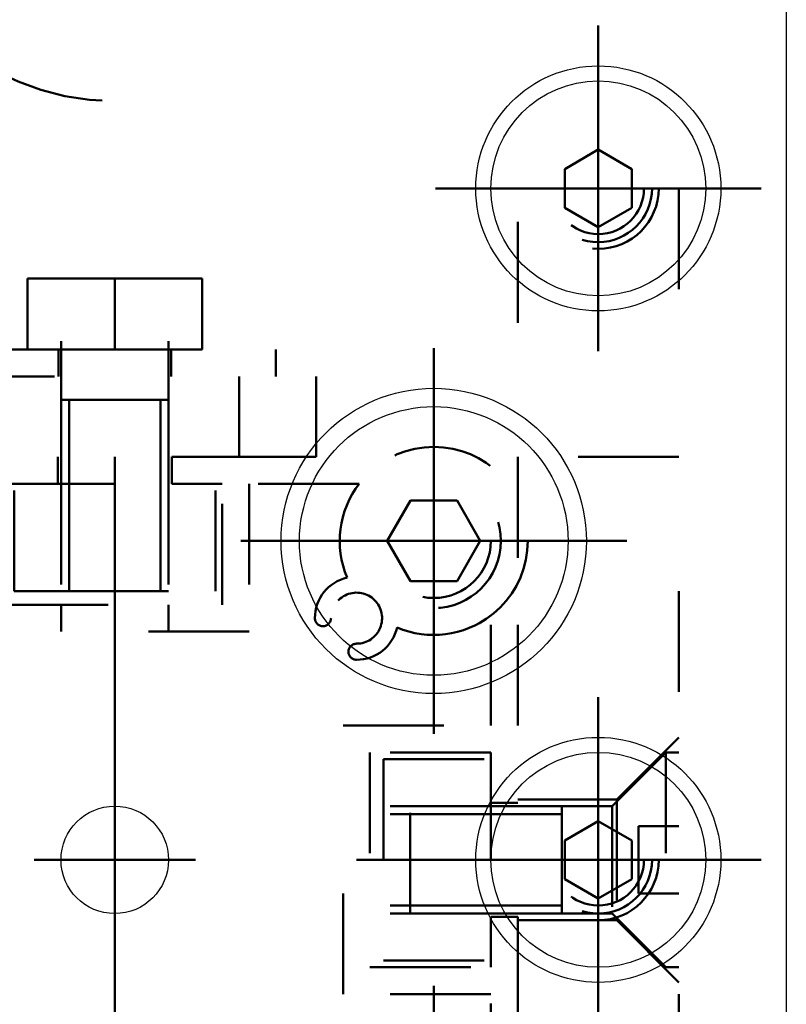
# Model space of a CAD drawing. Header units: millimetres. Extents: x -306 to 114, y -179 to 118.
# Tile 20 of 26: x -174.28 to -170.47, y 78.76 to 83.64. Entities that reach past the tile are written whole.
import ezdxf

# ---------------------------------------------------------------- set-up
doc = ezdxf.new("R2010")
doc.units = ezdxf.units.MM
doc.linetypes.add('DOT', pattern=[2, 0.5, -1.5])
doc.linetypes.add('STRICHPUNKT2', pattern=[18.5, 10, -4, 0.5, -4])
doc.layers.get('0').update_dxf_attribs({"linetype": 'CONTINUOUS'})
doc.layers.add('LE_ALL', color=7, linetype='CONTINUOUS', lineweight=50)
doc.layers.add('LE_RED', color=1, linetype='CONTINUOUS')

# ---------------------------------------------------------------- blocks, each defined once
blk = doc.blocks.new('Profiel 60x60_00219', base_point=(-174.0735, 80.7398))
at = {"layer": 'LE_ALL', "color": 3, "linetype": 'DOT'}
for p, q in [((-174.0735, 80.7398), (-174.0735, 80.6064)), ((-173.5402, 80.7398), (-173.5402, 80.6064)), ((-174.0735, 78.3398), (-174.0735, 78.2064)), ((-173.5402, 78.3398), (-173.5402, 78.2064))]:
    blk.add_line(p, q, dxfattribs=at)
blk.add_lwpolyline([(-174.3402, 80.7398), (-173.2735, 80.7398), (-173.2735, 81.3398), (-173.5235, 81.3398), (-173.5235, 81.4731), (-171.8069, 81.4731), (-171.8069, 79.7564), (-171.9402, 79.7564), (-171.9402, 80.0064), (-172.5402, 80.0064), (-172.5402, 78.9398), (-171.9402, 78.9398), (-171.9402, 79.1898), (-171.8069, 79.1898), (-171.8069, 77.4731), (-173.5235, 77.4731), (-173.5235, 77.6064), (-173.2735, 77.6064), (-173.2735, 78.2064), (-174.3402, 78.2064), (-174.3402, 77.6064), (-174.0902, 77.6064), (-174.0902, 77.4731), (-175.8069, 77.4731), (-175.8069, 79.1898), (-175.6735, 79.1898), (-175.6735, 78.9398), (-175.0735, 78.9398), (-175.0735, 80.0064), (-175.6735, 80.0064), (-175.6735, 79.7564), (-175.8069, 79.7564), (-175.8069, 81.4731), (-174.0902, 81.4731), (-174.0902, 81.3398), (-174.3402, 81.3398)], close=True, dxfattribs=at)
blk.add_lwpolyline([(-173.1402, 81.3398), (-173.1402, 80.6064), (-174.4735, 80.6064), (-174.4735, 81.3398), (-175.0194, 81.3398, -0.269494), (-174.9605, 80.8745, -0.349335), (-174.8002, 80.6731, -1), (-174.8802, 80.6731, 2.414214), (-175.0069, 80.5464, -1), (-175.0069, 80.4664, -0.349335), (-175.2083, 80.6267, -0.269494), (-175.6735, 80.6856), (-175.6735, 80.1398), (-174.9402, 80.1398), (-174.9402, 78.8064), (-175.6735, 78.8064), (-175.6735, 78.2606, -0.269494), (-175.2083, 78.3195, -0.349335), (-175.0069, 78.4798, -1), (-175.0069, 78.3998, 2.414214), (-174.8802, 78.2731, -1), (-174.8002, 78.2731, -0.349335), (-174.9605, 78.0717, -0.269494), (-175.0194, 77.6064), (-174.4735, 77.6064), (-174.4735, 78.3398), (-173.1402, 78.3398), (-173.1402, 77.6064), (-172.5943, 77.6064, -0.269494), (-172.6533, 78.0717, -0.349335), (-172.8135, 78.2731, -1), (-172.7335, 78.2731, 2.414214), (-172.6069, 78.3998, -1), (-172.6069, 78.4798, -0.349335), (-172.4055, 78.3195, -0.269494), (-171.9402, 78.2606), (-171.9402, 78.8064), (-172.6735, 78.8064), (-172.6735, 80.1398), (-171.9402, 80.1398), (-171.9402, 80.6856, -0.269494), (-172.4055, 80.6267, -0.349335), (-172.6069, 80.4664, -1), (-172.6069, 80.5464, 2.414214), (-172.7335, 80.6731, -1), (-172.8135, 80.6731, -0.349335), (-172.6533, 80.8745, -0.269494), (-172.5943, 81.3398)], format="xyb", close=True, dxfattribs=at)
blk = doc.blocks.new('_00221', base_point=(-173.8069, 80.8731))
at = {"layer": 'LE_ALL', "color": 1, "linetype": 'STRICHPUNKT2'}
blk.add_line((-173.8069, 80.8731), (-173.8069, 78.0731), dxfattribs=at)
blk = doc.blocks.new('_00220')
blk.add_blockref('_00221', (-173.8069, 80.8731))
blk = doc.blocks.new('Profiel 60x60_00218')
for name, p in [('Profiel 60x60_00219', (-174.0735, 80.7398)), ('_00220', (0, 0))]:
    blk.add_blockref(name, p)
blk = doc.blocks.new('_00226', base_point=(-176.2069, 76.1397))
at = {"layer": 'LE_ALL', "color": 1, "linetype": 'STRICHPUNKT2'}
for p, q in [((-171.4068, 82.8064), (-171.4068, 83.6148)), ((-171.4068, 82.8064), (-171.4068, 83.3065)), ((-171.4068, 82.8064), (-172.2152, 82.8064)), ((-171.4068, 82.8064), (-171.9069, 82.8064)), ((-171.4068, 82.8064), (-171.4068, 81.9981)), ((-171.4068, 82.8064), (-170.5985, 82.8064)), ((-171.4068, 82.8064), (-171.4068, 82.3064)), ((-171.4068, 82.8064), (-170.9068, 82.8064)), ((-172.2235, 81.0564), (-172.2235, 82.0141)), ((-172.2235, 81.0564), (-172.2235, 81.7231)), ((-172.2235, 81.0564), (-173.1812, 81.0564)), ((-172.2235, 81.0564), (-172.8902, 81.0564)), ((-172.2235, 81.0564), (-171.2658, 81.0564)), ((-172.2235, 81.0564), (-172.2235, 80.0988)), ((-172.2235, 81.0564), (-171.5568, 81.0564)), ((-172.2235, 81.0564), (-172.2235, 80.3898)), ((-171.4068, 79.4731), (-171.4068, 80.2814)), ((-171.4068, 79.4731), (-171.4068, 79.9731)), ((-173.8069, 79.4731), (-173.8069, 79.8731)), ((-173.8069, 79.4731), (-173.8069, 79.8731)), ((-173.8069, 79.4731), (-174.2069, 79.4731)), ((-173.8069, 79.4731), (-174.2069, 79.4731)), ((-173.8069, 79.4731), (-173.8069, 79.0731)), ((-173.8069, 79.4731), (-173.4069, 79.4731)), ((-173.8069, 79.4731), (-173.8069, 79.0731)), ((-173.8069, 79.4731), (-173.4069, 79.4731)), ((-171.4068, 79.4731), (-172.2152, 79.4731)), ((-171.4068, 79.4731), (-171.9069, 79.4731)), ((-171.4068, 79.4731), (-171.4068, 78.6648)), ((-171.4068, 79.4731), (-170.5985, 79.4731)), ((-171.4068, 79.4731), (-171.4068, 78.9731)), ((-171.4068, 79.4731), (-170.9068, 79.4731)), ((-172.2235, 77.8898), (-172.2235, 78.8474))]:
    blk.add_line(p, q, dxfattribs=at)
blk = doc.blocks.new('_00225')
blk.add_blockref('_00226', (-176.2069, 76.1397))
blk = doc.blocks.new('Brede Strip 15x200_00223')
blk.add_blockref('_00225', (0, 0))
blk = doc.blocks.new('Verzonken kopbout (DIN 7991_ISO 10642)-M10x30_00229', base_point=(-172.339, 81.2564))
at = {"layer": 'LE_ALL', "color": 3, "linetype": 'DOT'}
blk.add_lwpolyline([(-172.339, 81.2564), (-172.108, 81.2564), (-171.9926, 81.0564), (-172.108, 80.8564), (-172.339, 80.8564), (-172.4545, 81.0564)], close=True, dxfattribs=at)
blk = doc.blocks.new('Verzonken kopbout (DIN 7991_ISO 10642)-M10x30_00228')
blk.add_blockref('Verzonken kopbout (DIN 7991_ISO 10642)-M10x30_00229', (-172.339, 81.2564))
blk = doc.blocks.new('Verzonken kopbout (DIN 7991_ISO 10642)-M10x30_00231', base_point=(-175.5057, 78.0898))
at = {"layer": 'LE_ALL', "color": 3, "linetype": 'DOT'}
blk.add_lwpolyline([(-175.5057, 78.0898), (-175.2747, 78.0898), (-175.1593, 77.8898), (-175.2747, 77.6898), (-175.5057, 77.6898), (-175.6211, 77.8898)], close=True, dxfattribs=at)
blk = doc.blocks.new('Verzonken kopbout (DIN 7991_ISO 10642)-M10x30_00230')
blk.add_blockref('Verzonken kopbout (DIN 7991_ISO 10642)-M10x30_00231', (-175.5057, 78.0898))
blk = doc.blocks.new('Verzonken kopbout (DIN 7991_ISO 10642)-M10x30_00233', base_point=(-172.339, 78.0898))
at = {"layer": 'LE_ALL', "color": 3, "linetype": 'DOT'}
blk.add_lwpolyline([(-172.339, 78.0898), (-172.108, 78.0898), (-171.9926, 77.8898), (-172.108, 77.6898), (-172.339, 77.6898), (-172.4545, 77.8898)], close=True, dxfattribs=at)
blk = doc.blocks.new('Verzonken kopbout (DIN 7991_ISO 10642)-M10x30_00232')
blk.add_blockref('Verzonken kopbout (DIN 7991_ISO 10642)-M10x30_00233', (-172.339, 78.0898))
blk = doc.blocks.new('Verzonken kopbout (DIN 7991_ISO 10642)-M10x30_00235', base_point=(-175.5057, 81.2564))
at = {"layer": 'LE_ALL', "color": 3, "linetype": 'DOT'}
blk.add_lwpolyline([(-175.5057, 81.2564), (-175.2747, 81.2564), (-175.1593, 81.0564), (-175.2747, 80.8564), (-175.5057, 80.8564), (-175.6211, 81.0564)], close=True, dxfattribs=at)
blk = doc.blocks.new('Verzonken kopbout (DIN 7991_ISO 10642)-M10x30_00234')
blk.add_blockref('Verzonken kopbout (DIN 7991_ISO 10642)-M10x30_00235', (-175.5057, 81.2564))
blk = doc.blocks.new('Montage voetplaat_00227')
for name in ['Verzonken kopbout (DIN 7991_ISO 10642)-M10x30_00234', 'Verzonken kopbout (DIN 7991_ISO 10642)-M10x30_00228', 'Verzonken kopbout (DIN 7991_ISO 10642)-M10x30_00230', 'Verzonken kopbout (DIN 7991_ISO 10642)-M10x30_00232']:
    blk.add_blockref(name, (0, 0))
blk = doc.blocks.new('Voetplaat + montage_00222')
for name in ['Brede Strip 15x200_00223', 'Montage voetplaat_00227']:
    blk.add_blockref(name, (0, 0))
blk = doc.blocks.new('Brede Strip 15x200_00238', base_point=(-176.2069, 82.5064))
blk.add_lwpolyline([(-183.8069, 86.1398), (-170.4735, 86.1398), (-170.4735, 72.8064)])
for centre, radius in [((-171.4068, 82.8064), 0.6083), ((-172.2235, 81.0564), 0.7577), ((-171.4068, 79.4731), 0.6083), ((-173.8069, 79.4731), 0.2667)]:
    blk.add_circle(centre, radius)
at = {"layer": 'LE_ALL', "color": 3, "linetype": 'DOT'}
for centre, radius in [((-171.4068, 82.8064), 0.3), ((-172.2235, 81.0564), 0.4667), ((-171.4068, 79.4731), 0.3)]:
    blk.add_circle(centre, radius, dxfattribs=at)
blk = doc.blocks.new('_00240', base_point=(-176.2069, 82.8064))
at = {"layer": 'LE_ALL', "color": 1, "linetype": 'STRICHPUNKT2'}
for p, q in [((-171.4068, 82.8064), (-171.4068, 83.6148)), ((-171.4068, 82.8064), (-171.4068, 83.3065)), ((-171.4068, 82.8064), (-172.2152, 82.8064)), ((-171.4068, 82.8064), (-171.9069, 82.8064)), ((-171.4068, 82.8064), (-171.4068, 81.9981)), ((-171.4068, 82.8064), (-170.5985, 82.8064)), ((-171.4068, 82.8064), (-171.4068, 82.3064)), ((-171.4068, 82.8064), (-170.9068, 82.8064)), ((-172.2235, 81.0564), (-172.2235, 82.0141)), ((-172.2235, 81.0564), (-172.2235, 81.7231)), ((-172.2235, 81.0564), (-173.1812, 81.0564)), ((-172.2235, 81.0564), (-172.8902, 81.0564)), ((-172.2235, 81.0564), (-171.2658, 81.0564)), ((-172.2235, 81.0564), (-172.2235, 80.0988)), ((-172.2235, 81.0564), (-171.5568, 81.0564)), ((-172.2235, 81.0564), (-172.2235, 80.3898)), ((-171.4068, 79.4731), (-171.4068, 80.2814)), ((-171.4068, 79.4731), (-171.4068, 79.9731)), ((-173.8069, 79.4731), (-173.8069, 79.8731)), ((-173.8069, 79.4731), (-173.8069, 79.8731)), ((-173.8069, 79.4731), (-174.2069, 79.4731)), ((-173.8069, 79.4731), (-174.2069, 79.4731)), ((-173.8069, 79.4731), (-173.8069, 79.0731)), ((-173.8069, 79.4731), (-173.4069, 79.4731)), ((-173.8069, 79.4731), (-173.8069, 79.0731)), ((-173.8069, 79.4731), (-173.4069, 79.4731)), ((-171.4068, 79.4731), (-172.2152, 79.4731)), ((-171.4068, 79.4731), (-171.9069, 79.4731)), ((-171.4068, 79.4731), (-171.4068, 78.6648)), ((-171.4068, 79.4731), (-170.5985, 79.4731)), ((-171.4068, 79.4731), (-171.4068, 78.9731)), ((-171.4068, 79.4731), (-170.9068, 79.4731)), ((-172.2235, 77.8898), (-172.2235, 78.8474))]:
    blk.add_line(p, q, dxfattribs=at)
blk = doc.blocks.new('_00239')
blk.add_blockref('_00240', (-176.2069, 82.8064))
blk = doc.blocks.new('Brede Strip 15x200_00237')
for name, p in [('Brede Strip 15x200_00238', (-176.2069, 82.5064)), ('_00239', (0, 0))]:
    blk.add_blockref(name, p)
blk = doc.blocks.new('Carrosseriering M12 (ISO 7093 _ DIN 9021)_00253', base_point=(-173.8069, 84.9065))
blk.add_circle((-173.8069, 84.4731), 0.4333)
at = {"layer": 'LE_ALL', "color": 3, "linetype": 'DOT'}
blk.add_circle((-173.8069, 84.4731), 1.2333, dxfattribs=at)
blk = doc.blocks.new('Carrosseriering M12 (ISO 7093 _ DIN 9021)_00252')
blk.add_blockref('Carrosseriering M12 (ISO 7093 _ DIN 9021)_00253', (-173.8069, 84.9065))
blk = doc.blocks.new('Hoge dopmoer (DIN 1587)-M12_00255', base_point=(-173.8069, 84.8771))
at = {"layer": 'LE_ALL', "color": 3, "linetype": 'DOT'}
for p, q in [((-174.1069, 84.9927), (-173.8069, 85.1659)), ((-173.8069, 85.1659), (-173.5069, 84.9927)), ((-174.4069, 84.8195), (-174.1069, 84.9927)), ((-173.5069, 84.9927), (-173.2069, 84.8195)), ((-174.4069, 84.4731), (-174.4069, 84.8195)), ((-173.2069, 84.8195), (-173.2069, 84.4731)), ((-174.4069, 84.1267), (-174.4069, 84.4731)), ((-173.2069, 84.4731), (-173.2069, 84.1267)), ((-174.1069, 83.9535), (-174.4069, 84.1267)), ((-173.2069, 84.1267), (-173.5069, 83.9535)), ((-173.8069, 83.7803), (-174.1069, 83.9535)), ((-173.5069, 83.9535), (-173.8069, 83.7803))]:
    blk.add_line(p, q, dxfattribs=at)
blk.add_lwpolyline([(-173.5069, 84.9927, 0.267949), (-174.1069, 84.9927, 0.267949), (-174.4069, 84.4731, 0.267949), (-174.1069, 83.9535, 0.267949), (-173.5069, 83.9535, 0.267949), (-173.2069, 84.4731, 0.267949)], format="xyb", close=True, dxfattribs=at)
for radius in [0.404, 0.34]:
    blk.add_circle((-173.8069, 84.4731), radius, dxfattribs=at)
at = {"layer": 'LE_RED'}
blk.add_lwpolyline([(-173.4206, 84.3691, 0.493526), (-173.8069, 84.8731, 0.876436), (-173.9109, 84.0869)], format="xyb", dxfattribs=at)
blk = doc.blocks.new('GEWINDE_00257', base_point=(-173.4206, 84.3691))
blk.add_circle((-173.8069, 84.4731), 0.34)
at = {"layer": 'LE_RED'}
blk.add_lwpolyline([(-173.4206, 84.3691, 0.493526), (-173.8069, 84.8731, 0.876436), (-173.9109, 84.0869)], format="xyb", dxfattribs=at)
blk = doc.blocks.new('GEWINDE_00256')
blk.add_blockref('GEWINDE_00257', (-173.4206, 84.3691))
blk = doc.blocks.new('Hoge dopmoer (DIN 1587)-M12_00254')
for name, p in [('Hoge dopmoer (DIN 1587)-M12_00255', (-173.8069, 84.8771)), ('GEWINDE_00256', (0, 0))]:
    blk.add_blockref(name, p)
blk = doc.blocks.new('Draadstang-M12x140_00259', base_point=(-174.1469, 84.4731))
blk.add_circle((-173.8069, 84.4731), 0.34)
blk = doc.blocks.new('Draadstang-M12x140_00258')
blk.add_blockref('Draadstang-M12x140_00259', (-174.1469, 84.4731))
blk = doc.blocks.new('Montage_00251')
for name in ['Carrosseriering M12 (ISO 7093 _ DIN 9021)_00252', 'Hoge dopmoer (DIN 1587)-M12_00254', 'Draadstang-M12x140_00258']:
    blk.add_blockref(name, (0, 0))
blk = doc.blocks.new('Montage voetplaat_00241')
blk.add_blockref('Montage_00251', (0, 0))
blk = doc.blocks.new('Verzonken kopbout (DIN 7991_ISO 10642)-M10x30_00280', base_point=(-172.2235, 77.5564))
blk.add_lwpolyline([(-172.339, 77.6898), (-172.108, 77.6898), (-171.9926, 77.8898), (-172.108, 78.0898), (-172.339, 78.0898), (-172.4545, 77.8898)], close=True)
blk.add_circle((-172.2235, 77.8898), 0.6667)
at = {"layer": 'LE_ALL', "color": 3, "linetype": 'DOT'}
for radius in [0.3333, 0.2833]:
    blk.add_circle((-172.2235, 77.8898), radius, dxfattribs=at)
blk = doc.blocks.new('Verzonken kopbout (DIN 7991_ISO 10642)-M10x30_00279')
blk.add_blockref('Verzonken kopbout (DIN 7991_ISO 10642)-M10x30_00280', (-172.2235, 77.5564))
blk = doc.blocks.new('Verzonken kopbout (DIN 7991_ISO 10642)-M10x30_00282', base_point=(-175.3902, 80.7231))
blk.add_lwpolyline([(-175.5057, 80.8564), (-175.2747, 80.8564), (-175.1593, 81.0564), (-175.2747, 81.2564), (-175.5057, 81.2564), (-175.6211, 81.0564)], close=True)
blk.add_circle((-175.3902, 81.0564), 0.6667)
at = {"layer": 'LE_ALL', "color": 3, "linetype": 'DOT'}
for radius in [0.3333, 0.2833]:
    blk.add_circle((-175.3902, 81.0564), radius, dxfattribs=at)
blk = doc.blocks.new('Verzonken kopbout (DIN 7991_ISO 10642)-M10x30_00281')
blk.add_blockref('Verzonken kopbout (DIN 7991_ISO 10642)-M10x30_00282', (-175.3902, 80.7231))
blk = doc.blocks.new('Verzonken kopbout (DIN 7991_ISO 10642)-M10x30_00284', base_point=(-172.2235, 80.7231))
blk.add_lwpolyline([(-172.339, 80.8564), (-172.108, 80.8564), (-171.9926, 81.0564), (-172.108, 81.2564), (-172.339, 81.2564), (-172.4545, 81.0564)], close=True)
blk.add_circle((-172.2235, 81.0564), 0.6667)
at = {"layer": 'LE_ALL', "color": 3, "linetype": 'DOT'}
for radius in [0.3333, 0.2833]:
    blk.add_circle((-172.2235, 81.0564), radius, dxfattribs=at)
blk = doc.blocks.new('Verzonken kopbout (DIN 7991_ISO 10642)-M10x30_00283')
blk.add_blockref('Verzonken kopbout (DIN 7991_ISO 10642)-M10x30_00284', (-172.2235, 80.7231))
blk = doc.blocks.new('Verzonken kopbout (DIN 7991_ISO 10642)-M10x30_00286', base_point=(-175.3902, 77.5564))
blk.add_lwpolyline([(-175.5057, 77.6898), (-175.2747, 77.6898), (-175.1593, 77.8898), (-175.2747, 78.0898), (-175.5057, 78.0898), (-175.6211, 77.8898)], close=True)
blk.add_circle((-175.3902, 77.8898), 0.6667)
at = {"layer": 'LE_ALL', "color": 3, "linetype": 'DOT'}
for radius in [0.3333, 0.2833]:
    blk.add_circle((-175.3902, 77.8898), radius, dxfattribs=at)
blk = doc.blocks.new('Verzonken kopbout (DIN 7991_ISO 10642)-M10x30_00285')
blk.add_blockref('Verzonken kopbout (DIN 7991_ISO 10642)-M10x30_00286', (-175.3902, 77.5564))
blk = doc.blocks.new('Montage voetplaat_00278')
for name in ['Verzonken kopbout (DIN 7991_ISO 10642)-M10x30_00281', 'Verzonken kopbout (DIN 7991_ISO 10642)-M10x30_00283', 'Verzonken kopbout (DIN 7991_ISO 10642)-M10x30_00285', 'Verzonken kopbout (DIN 7991_ISO 10642)-M10x30_00279']:
    blk.add_blockref(name, (0, 0))
blk = doc.blocks.new('Voetplaat + montage_00236')
for name in ['Brede Strip 15x200_00237', 'Montage voetplaat_00241', 'Montage voetplaat_00278']:
    blk.add_blockref(name, (0, 0))
blk = doc.blocks.new('_00291', base_point=(-170.8068, 79.4731))
at = {"layer": 'LE_ALL', "color": 1, "linetype": 'STRICHPUNKT2'}
for p, q in [((-171.4068, 82.8064), (-171.4068, 83.2065)), ((-171.4068, 82.8064), (-171.8069, 82.8064)), ((-171.4068, 82.8064), (-171.0068, 82.8064)), ((-171.4068, 82.8064), (-171.4068, 82.4064)), ((-171.4068, 79.4731), (-171.4068, 79.8731)), ((-170.8068, 79.4731), (-172.0069, 79.4731)), ((-171.4068, 79.4731), (-171.8069, 79.4731)), ((-171.4068, 79.4731), (-171.0068, 79.4731)), ((-171.4068, 79.4731), (-171.4068, 79.0731))]:
    blk.add_line(p, q, dxfattribs=at)
blk = doc.blocks.new('_00290')
blk.add_blockref('_00291', (-170.8068, 79.4731))
blk = doc.blocks.new('Plaatwerk D_ 12_00288')
blk.add_blockref('_00290', (0, 0))
blk = doc.blocks.new('Verzonken kopbout (DIN 7991_ISO 10642)-M8x25_00298', base_point=(-171.5735, 82.7102))
at = {"layer": 'LE_ALL', "color": 3, "linetype": 'DOT'}
blk.add_lwpolyline([(-171.5735, 82.7102), (-171.5735, 82.9027), (-171.4068, 82.9989), (-171.2402, 82.9027), (-171.2402, 82.7102), (-171.4068, 82.614)], close=True, dxfattribs=at)
blk = doc.blocks.new('Verzonken kopbout (DIN 7991_ISO 10642)-M8x25_00297')
blk.add_blockref('Verzonken kopbout (DIN 7991_ISO 10642)-M8x25_00298', (-171.5735, 82.7102))
blk = doc.blocks.new('Verzonken kopbout (DIN 7991_ISO 10642)-M8x25_00300', base_point=(-171.5735, 79.3769))
at = {"layer": 'LE_ALL', "color": 3, "linetype": 'DOT'}
blk.add_lwpolyline([(-171.5735, 79.3769), (-171.5735, 79.5693), (-171.4068, 79.6655), (-171.2402, 79.5693), (-171.2402, 79.3769), (-171.4068, 79.2806)], close=True, dxfattribs=at)
blk = doc.blocks.new('Verzonken kopbout (DIN 7991_ISO 10642)-M8x25_00299')
blk.add_blockref('Verzonken kopbout (DIN 7991_ISO 10642)-M8x25_00300', (-171.5735, 79.3769))
blk = doc.blocks.new('Montage_00296')
for name in ['Verzonken kopbout (DIN 7991_ISO 10642)-M8x25_00297', 'Verzonken kopbout (DIN 7991_ISO 10642)-M8x25_00299']:
    blk.add_blockref(name, (0, 0))
blk = doc.blocks.new('_00313', base_point=(-171.8069, 79.4731))
at = {"layer": 'LE_ALL', "color": 1, "linetype": 'STRICHPUNKT2'}
blk.add_line((-171.8069, 79.4731), (-172.6069, 79.4731), dxfattribs=at)
blk = doc.blocks.new('_00312')
blk.add_blockref('_00313', (-171.8069, 79.4731))
blk = doc.blocks.new('1011 Moerblok M8_00311')
blk.add_blockref('_00312', (0, 0))
blk = doc.blocks.new('Montage baluster_00310')
blk.add_blockref('1011 Moerblok M8_00311', (0, 0))
blk = doc.blocks.new('Schoren + montage_00287')
for name in ['Plaatwerk D_ 12_00288', 'Montage_00296', 'Montage baluster_00310']:
    blk.add_blockref(name, (0, 0))
blk = doc.blocks.new('Plaatwerk D_ 12_00327', base_point=(-171.0068, 81.4731))
at = {"layer": 'LE_ALL', "color": 3, "linetype": 'DOT'}
for p, q in [((-171.0068, 81.4731), (-171.8069, 81.4731)), ((-171.0068, 80.0814), (-171.3152, 79.7731)), ((-171.3152, 79.7731), (-171.8069, 79.7731)), ((-171.3152, 79.7731), (-171.3152, 79.1731))]:
    blk.add_line(p, q, dxfattribs=at)
for points in [[(-171.0068, 84.8065), (-171.0068, 74.1397), (-171.8069, 74.1397), (-171.8069, 84.8065)], [(-171.0068, 78.8648), (-171.3152, 79.1731), (-171.8069, 79.1731)]]:
    blk.add_lwpolyline(points, dxfattribs=at)
blk = doc.blocks.new('_00329', base_point=(-170.8068, 79.4731))
at = {"layer": 'LE_ALL', "color": 1, "linetype": 'STRICHPUNKT2'}
for p, q in [((-171.4068, 82.8064), (-171.4068, 83.2065)), ((-171.4068, 82.8064), (-171.8069, 82.8064)), ((-171.4068, 82.8064), (-171.4068, 82.4064)), ((-171.4068, 82.8064), (-171.0068, 82.8064)), ((-171.4068, 79.4731), (-171.4068, 79.8731)), ((-170.8068, 79.4731), (-172.0069, 79.4731)), ((-171.4068, 79.4731), (-171.8069, 79.4731)), ((-171.4068, 79.4731), (-171.0068, 79.4731)), ((-171.4068, 79.4731), (-171.4068, 79.0731))]:
    blk.add_line(p, q, dxfattribs=at)
blk = doc.blocks.new('_00328')
blk.add_blockref('_00329', (-170.8068, 79.4731))
blk = doc.blocks.new('Plaatwerk D_ 12_00326')
for name, p in [('Plaatwerk D_ 12_00327', (-171.0068, 81.4731)), ('_00328', (0, 0))]:
    blk.add_blockref(name, p)
blk = doc.blocks.new('Verzonken kopbout (DIN 7991_ISO 10642)-M8x25_00338', base_point=(-171.6735, 79.4731))
blk.add_lwpolyline([(-171.5735, 79.5693), (-171.5735, 79.3769), (-171.4068, 79.2806), (-171.2402, 79.3769), (-171.2402, 79.5693), (-171.4068, 79.6655)], close=True)
blk.add_circle((-171.4068, 79.4731), 0.5333)
at = {"layer": 'LE_ALL', "color": 3, "linetype": 'DOT'}
for radius in [0.2667, 0.2267]:
    blk.add_circle((-171.4068, 79.4731), radius, dxfattribs=at)
blk = doc.blocks.new('Verzonken kopbout (DIN 7991_ISO 10642)-M8x25_00337')
blk.add_blockref('Verzonken kopbout (DIN 7991_ISO 10642)-M8x25_00338', (-171.6735, 79.4731))
blk = doc.blocks.new('Verzonken kopbout (DIN 7991_ISO 10642)-M8x25_00340', base_point=(-171.6735, 82.8064))
blk.add_lwpolyline([(-171.5735, 82.9027), (-171.5735, 82.7102), (-171.4068, 82.614), (-171.2402, 82.7102), (-171.2402, 82.9027), (-171.4068, 82.9989)], close=True)
blk.add_circle((-171.4068, 82.8064), 0.5333)
at = {"layer": 'LE_ALL', "color": 3, "linetype": 'DOT'}
for radius in [0.2667, 0.2267]:
    blk.add_circle((-171.4068, 82.8064), radius, dxfattribs=at)
blk = doc.blocks.new('Verzonken kopbout (DIN 7991_ISO 10642)-M8x25_00339')
blk.add_blockref('Verzonken kopbout (DIN 7991_ISO 10642)-M8x25_00340', (-171.6735, 82.8064))
blk = doc.blocks.new('Montage_00334')
for name in ['Verzonken kopbout (DIN 7991_ISO 10642)-M8x25_00339', 'Verzonken kopbout (DIN 7991_ISO 10642)-M8x25_00337']:
    blk.add_blockref(name, (0, 0))
blk = doc.blocks.new('1011 Moerblok M8_00350', base_point=(-171.9402, 79.7398))
at = {"layer": 'LE_ALL', "color": 3, "linetype": 'DOT'}
for p, q in [((-172.4735, 79.9731), (-171.9402, 79.9731)), ((-172.4735, 79.9731), (-172.4735, 78.9731)), ((-171.9402, 79.9731), (-171.9402, 78.9731)), ((-171.9402, 79.7398), (-172.4735, 79.7398)), ((-171.9402, 79.2064), (-172.4735, 79.2064)), ((-172.4735, 78.9731), (-171.9402, 78.9731))]:
    blk.add_line(p, q, dxfattribs=at)
blk = doc.blocks.new('DIN 13-M8_00352', base_point=(-171.9402, 79.2464))
at = {"layer": 'LE_ALL', "color": 3, "linetype": 'DOT'}
for p, q in [((-171.9402, 79.7398), (-172.4735, 79.7398)), ((-171.9402, 79.6998), (-172.4735, 79.6998)), ((-171.9402, 79.2464), (-172.4735, 79.2464)), ((-171.9402, 79.2064), (-172.4735, 79.2064))]:
    blk.add_line(p, q, dxfattribs=at)
blk = doc.blocks.new('DIN 13-M8_00351')
blk.add_blockref('DIN 13-M8_00352', (-171.9402, 79.2464))
blk = doc.blocks.new('_00354', base_point=(-171.8069, 79.4731))
at = {"layer": 'LE_ALL', "color": 1, "linetype": 'STRICHPUNKT2'}
blk.add_line((-171.8069, 79.4731), (-172.6069, 79.4731), dxfattribs=at)
blk = doc.blocks.new('_00353')
blk.add_blockref('_00354', (-171.8069, 79.4731))
blk = doc.blocks.new('1011 Moerblok M8_00349')
for name, p in [('1011 Moerblok M8_00350', (-171.9402, 79.7398)), ('DIN 13-M8_00351', (0, 0)), ('_00353', (0, 0))]:
    blk.add_blockref(name, p)
blk = doc.blocks.new('Verzonken kopbout (DIN 7991_ISO 10642)-M8x20_00356', base_point=(-171.5875, 79.6998))
at = {"layer": 'LE_ALL', "color": 3, "linetype": 'DOT'}
for p, q in [((-171.0708, 80.0064), (-171.3375, 79.7398)), ((-171.0708, 80.0064), (-171.0068, 80.0064)), ((-171.3375, 79.7398), (-171.3375, 79.2064)), ((-172.3402, 79.6998), (-171.5875, 79.6998)), ((-171.5875, 79.6998), (-171.5875, 79.2464)), ((-171.2068, 79.6398), (-171.0068, 79.6398)), ((-171.2068, 79.4731), (-171.0068, 79.4731)), ((-171.2068, 79.3064), (-171.0068, 79.3064)), ((-172.3402, 79.2464), (-171.5875, 79.2464)), ((-171.5875, 79.2064), (-171.3375, 79.2064)), ((-171.0708, 78.9398), (-171.0068, 78.9398))]:
    blk.add_line(p, q, dxfattribs=at)
for points in [[(-171.0708, 80.0064), (-171.0708, 78.9398), (-171.3375, 79.2064)], [(-171.5875, 79.2064), (-171.5875, 79.7398), (-171.3375, 79.7398)], [(-171.2068, 79.6398), (-171.2068, 79.4731), (-171.2068, 79.3064)]]:
    blk.add_lwpolyline(points, dxfattribs=at)
blk = doc.blocks.new('GEWINDE_00358', base_point=(-171.5875, 79.6998))
at = {"layer": 'LE_ALL', "color": 3, "linetype": 'DOT'}
for p, q in [((-172.3402, 79.2064), (-172.3402, 79.7398)), ((-171.5875, 79.7398), (-172.3402, 79.7398)), ((-171.5875, 79.6998), (-172.3402, 79.6998)), ((-171.5875, 79.2464), (-172.3402, 79.2464))]:
    blk.add_line(p, q, dxfattribs=at)
blk.add_lwpolyline([(-171.5875, 79.7398), (-171.5875, 79.2064), (-172.3402, 79.2064)], dxfattribs=at)
blk = doc.blocks.new('GEWINDE_00357')
blk.add_blockref('GEWINDE_00358', (-171.5875, 79.6998))
blk = doc.blocks.new('Verzonken kopbout (DIN 7991_ISO 10642)-M8x20_00355')
for name, p in [('Verzonken kopbout (DIN 7991_ISO 10642)-M8x20_00356', (-171.5875, 79.6998)), ('GEWINDE_00357', (0, 0))]:
    blk.add_blockref(name, p)
blk = doc.blocks.new('Montage baluster_00348')
for name in ['1011 Moerblok M8_00349', 'Verzonken kopbout (DIN 7991_ISO 10642)-M8x20_00355']:
    blk.add_blockref(name, (0, 0))
blk = doc.blocks.new('Schoren + montage_00325')
for name in ['Plaatwerk D_ 12_00326', 'Montage_00334', 'Montage baluster_00348']:
    blk.add_blockref(name, (0, 0))
blk = doc.blocks.new('Hoeklijn 60x60x6_00374', base_point=(-174.0735, 81.4731))
at = {"layer": 'LE_ALL', "color": 3, "linetype": 'DOT'}
for p, q in [((-174.4235, 81.4731), (-174.4235, 81.8731)), ((-174.0735, 81.4731), (-174.0735, 81.8731)), ((-173.5402, 81.4731), (-173.5402, 81.8731)), ((-173.1902, 81.4731), (-173.1902, 81.8731)), ((-176.8069, 79.8231), (-176.4069, 79.8231)), ((-176.8069, 79.1231), (-176.4069, 79.1231))]:
    blk.add_line(p, q, dxfattribs=at)
for points in [[(-176.8069, 77.8731), (-176.8069, 81.8731), (-172.8068, 81.8731), (-172.8068, 81.4731), (-175.8069, 81.4731)], [(-176.4069, 81.4731), (-176.4069, 77.8731), (-176.8069, 77.8731)]]:
    blk.add_lwpolyline(points, dxfattribs=at)
blk = doc.blocks.new('_00376', base_point=(-174.0735, 82.0481))
at = {"layer": 'LE_ALL', "color": 1, "linetype": 'STRICHPUNKT2'}
for p, q in [((-174.0735, 82.0481), (-174.0735, 81.2981)), ((-174.0735, 82.0481), (-174.0735, 81.2981)), ((-173.5402, 82.0481), (-173.5402, 81.2981)), ((-173.5402, 82.0481), (-173.5402, 81.2981)), ((-176.9819, 79.4731), (-176.2319, 79.4731)), ((-176.9819, 79.4731), (-176.2319, 79.4731))]:
    blk.add_line(p, q, dxfattribs=at)
blk = doc.blocks.new('_00375')
blk.add_blockref('_00376', (-174.0735, 82.0481))
blk = doc.blocks.new('Hoeklijn 60x60x6_00373')
for name, p in [('_00375', (0, 0)), ('Hoeklijn 60x60x6_00374', (-174.0735, 81.4731))]:
    blk.add_blockref(name, p)
blk = doc.blocks.new('1011-2 Moerblok M8 SMALL_00379', base_point=(-177.4069, 79.1731))
at = {"layer": 'LE_ALL', "color": 3, "linetype": 'DOT'}
for p, q in [((-177.4069, 79.0064), (-177.4069, 79.8731)), ((-177.4069, 79.7064), (-177.0069, 79.7064)), ((-177.4069, 79.1731), (-177.0069, 79.1731)), ((-177.0069, 79.0064), (-177.4069, 79.0064))]:
    blk.add_line(p, q, dxfattribs=at)
blk.add_lwpolyline([(-177.0069, 79.0064), (-177.0069, 79.8731), (-177.4069, 79.8731)], dxfattribs=at)
blk = doc.blocks.new('DIN 13-M8_00381', base_point=(-177.4069, 79.6664))
at = {"layer": 'LE_ALL', "color": 3, "linetype": 'DOT'}
for p, q in [((-177.4069, 79.7064), (-177.0069, 79.7064)), ((-177.4069, 79.6664), (-177.0069, 79.6664)), ((-177.4069, 79.2131), (-177.0069, 79.2131)), ((-177.4069, 79.1731), (-177.0069, 79.1731))]:
    blk.add_line(p, q, dxfattribs=at)
blk = doc.blocks.new('DIN 13-M8_00380')
blk.add_blockref('DIN 13-M8_00381', (-177.4069, 79.6664))
blk = doc.blocks.new('_00383', base_point=(-177.5402, 79.4398))
at = {"layer": 'LE_ALL', "color": 1, "linetype": 'STRICHPUNKT2'}
blk.add_line((-177.5402, 79.4398), (-176.8735, 79.4398), dxfattribs=at)
blk = doc.blocks.new('_00382')
blk.add_blockref('_00383', (-177.5402, 79.4398))
blk = doc.blocks.new('1011-2 Moerblok M8 SMALL_00378')
for name, p in [('1011-2 Moerblok M8 SMALL_00379', (-177.4069, 79.1731)), ('DIN 13-M8_00380', (0, 0)), ('_00382', (0, 0))]:
    blk.add_blockref(name, p)
blk = doc.blocks.new('Sluitring (DIN 125)-M8_00385', base_point=(-176.4069, 79.7198))
at = {"layer": 'LE_ALL', "color": 3, "linetype": 'DOT'}
for p, q in [((-176.4069, 79.9731), (-176.4069, 78.9064)), ((-176.3002, 79.9731), (-176.4069, 79.9731)), ((-176.3002, 79.9731), (-176.3002, 78.9064)), ((-176.4069, 79.7198), (-176.3002, 79.7198)), ((-176.4069, 79.1598), (-176.3002, 79.1598)), ((-176.3002, 78.9064), (-176.4069, 78.9064))]:
    blk.add_line(p, q, dxfattribs=at)
blk = doc.blocks.new('Sluitring (DIN 125)-M8_00384')
blk.add_blockref('Sluitring (DIN 125)-M8_00385', (-176.4069, 79.7198))
blk = doc.blocks.new('Zeskant tapbout-M8x16 (DIN 933)_00387', base_point=(-176.3002, 79.1731))
at = {"layer": 'LE_ALL', "color": 3, "linetype": 'DOT'}
for p, q in [((-175.9856, 79.9401), (-175.9469, 79.8731)), ((-175.9469, 79.815), (-175.9469, 79.8731)), ((-175.9469, 79.815), (-175.9856, 79.69)), ((-175.9469, 79.4398), (-175.9469, 79.815)), ((-176.3269, 79.7064), (-176.3002, 79.7064)), ((-176.3002, 79.1731), (-176.3002, 79.7064)), ((-176.3002, 79.69), (-175.9856, 79.69)), ((-176.3002, 79.1896), (-176.3002, 79.69)), ((-177.3669, 79.6664), (-176.5502, 79.6664)), ((-176.5502, 79.2131), (-176.5502, 79.6664)), ((-175.9469, 79.0645), (-175.9469, 79.4398)), ((-176.3269, 79.1731), (-176.5502, 79.2131)), ((-176.3002, 79.1896), (-175.9856, 79.1896)), ((-176.3002, 78.9394), (-176.3002, 79.1896)), ((-175.9856, 79.1896), (-175.9469, 79.0645)), ((-176.3269, 79.1731), (-176.3002, 79.1731)), ((-175.9469, 79.0645), (-175.9856, 78.9394)), ((-175.9469, 79.0064), (-175.9469, 79.0645)), ((-175.9856, 78.9394), (-175.9469, 79.0064)), ((-176.3002, 78.9394), (-175.9856, 78.9394))]:
    blk.add_line(p, q, dxfattribs=at)
for points in [[(-176.3002, 79.69), (-176.3002, 79.9401), (-175.9856, 79.9401), (-175.9469, 79.815)], [(-176.3269, 79.1731), (-176.3269, 79.7064), (-176.5502, 79.6664)], [(-175.9856, 79.69), (-175.9564, 79.5603), (-175.9469, 79.4398), (-175.9564, 79.3192), (-175.9856, 79.1896)], [(-177.3669, 79.6664), (-177.3669, 79.2131), (-176.5502, 79.2131)]]:
    blk.add_lwpolyline(points, dxfattribs=at)
blk = doc.blocks.new('GEWINDE_00389', base_point=(-176.3269, 79.7064))
at = {"layer": 'LE_ALL', "color": 3, "linetype": 'DOT'}
for p, q in [((-177.3269, 79.7064), (-177.3269, 79.1731)), ((-176.3269, 79.7064), (-176.5502, 79.6664)), ((-176.5502, 79.6664), (-177.3669, 79.6664)), ((-176.5502, 79.6664), (-176.5502, 79.2131)), ((-177.3269, 79.1731), (-177.3669, 79.2131)), ((-176.3269, 79.1731), (-177.3269, 79.1731))]:
    blk.add_line(p, q, dxfattribs=at)
for points in [[(-176.3269, 79.7064), (-177.3269, 79.7064), (-177.3669, 79.6664), (-177.3669, 79.2131)], [(-176.3269, 79.1731), (-176.5502, 79.2131), (-177.3669, 79.2131)]]:
    blk.add_lwpolyline(points, dxfattribs=at)
blk = doc.blocks.new('GEWINDE_00388')
blk.add_blockref('GEWINDE_00389', (-176.3269, 79.7064))
blk = doc.blocks.new('Zeskant tapbout-M8x16 (DIN 933)_00386')
for name, p in [('Zeskant tapbout-M8x16 (DIN 933)_00387', (-176.3002, 79.1731)), ('GEWINDE_00388', (0, 0))]:
    blk.add_blockref(name, p)
blk = doc.blocks.new('Montage scherm_00377')
for name in ['Sluitring (DIN 125)-M8_00384', 'Zeskant tapbout-M8x16 (DIN 933)_00386', '1011-2 Moerblok M8 SMALL_00378']:
    blk.add_blockref(name, (0, 0))
blk = doc.blocks.new('_00393', base_point=(-177.5402, 79.4398))
at = {"layer": 'LE_ALL', "color": 1, "linetype": 'STRICHPUNKT2'}
blk.add_line((-177.5402, 79.4398), (-176.8735, 79.4398), dxfattribs=at)
blk = doc.blocks.new('_00392')
blk.add_blockref('_00393', (-177.5402, 79.4398))
blk = doc.blocks.new('1011-2 Moerblok M8 SMALL_00391')
blk.add_blockref('_00392', (0, 0))
blk = doc.blocks.new('Montage scherm_00390')
blk.add_blockref('1011-2 Moerblok M8 SMALL_00391', (0, 0))
blk = doc.blocks.new('_00397', base_point=(-173.8069, 81.4731))
at = {"layer": 'LE_ALL', "color": 1, "linetype": 'STRICHPUNKT2'}
blk.add_line((-173.8069, 81.4731), (-173.8069, 80.6731), dxfattribs=at)
blk = doc.blocks.new('_00396')
blk.add_blockref('_00397', (-173.8069, 81.4731))
blk = doc.blocks.new('1011 Moerblok M8_00395')
blk.add_blockref('_00396', (0, 0))
blk = doc.blocks.new('Montage baluster_00394')
blk.add_blockref('1011 Moerblok M8_00395', (0, 0))
blk = doc.blocks.new('1011 Moerblok M8_00400', base_point=(-174.0735, 81.3398))
at = {"layer": 'LE_ALL', "color": 3, "linetype": 'DOT'}
for p, q in [((-174.3069, 81.3398), (-173.3069, 81.3398)), ((-174.3069, 80.8064), (-174.3069, 81.3398)), ((-174.0735, 81.3398), (-174.0735, 80.8064)), ((-173.5402, 81.3398), (-173.5402, 80.8064))]:
    blk.add_line(p, q, dxfattribs=at)
blk.add_lwpolyline([(-174.3069, 80.8064), (-173.3069, 80.8064), (-173.3069, 81.3398)], dxfattribs=at)
blk = doc.blocks.new('DIN 13-M8_00402', base_point=(-173.5802, 81.3398))
at = {"layer": 'LE_ALL', "color": 3, "linetype": 'DOT'}
for p, q in [((-174.0735, 81.3398), (-174.0735, 80.8064)), ((-174.0335, 81.3398), (-174.0335, 80.8064)), ((-173.5802, 81.3398), (-173.5802, 80.8064)), ((-173.5402, 81.3398), (-173.5402, 80.8064))]:
    blk.add_line(p, q, dxfattribs=at)
blk = doc.blocks.new('DIN 13-M8_00401')
blk.add_blockref('DIN 13-M8_00402', (-173.5802, 81.3398))
blk = doc.blocks.new('_00404', base_point=(-173.8069, 81.4731))
at = {"layer": 'LE_ALL', "color": 1, "linetype": 'STRICHPUNKT2'}
blk.add_line((-173.8069, 81.4731), (-173.8069, 80.6731), dxfattribs=at)
blk = doc.blocks.new('_00403')
blk.add_blockref('_00404', (-173.8069, 81.4731))
blk = doc.blocks.new('1011 Moerblok M8_00399')
for name, p in [('_00403', (0, 0)), ('1011 Moerblok M8_00400', (-174.0735, 81.3398)), ('DIN 13-M8_00401', (0, 0))]:
    blk.add_blockref(name, p)
blk = doc.blocks.new('Carrosseriering M8 (ISO 7093 _ DIN 9021)_00406', base_point=(-174.0869, 81.8731))
at = {"layer": 'LE_ALL', "color": 3, "linetype": 'DOT'}
for p, q in [((-174.6069, 82.0064), (-173.0069, 82.0064)), ((-174.6069, 82.0064), (-174.6069, 81.8731)), ((-174.0869, 81.8731), (-174.0869, 82.0064)), ((-173.5269, 81.8731), (-173.5269, 82.0064)), ((-173.0069, 82.0064), (-173.0069, 81.8731)), ((-174.6069, 81.8731), (-173.0069, 81.8731))]:
    blk.add_line(p, q, dxfattribs=at)
blk = doc.blocks.new('Carrosseriering M8 (ISO 7093 _ DIN 9021)_00405')
blk.add_blockref('Carrosseriering M8 (ISO 7093 _ DIN 9021)_00406', (-174.0869, 81.8731))
blk = doc.blocks.new('Zeskant tapbout-M8x18 (DIN 933)_00408', base_point=(-174.0335, 81.7564))
at = {"layer": 'LE_ALL', "color": 3, "linetype": 'DOT'}
for p, q in [((-173.8069, 82.3598), (-173.3735, 82.3598)), ((-173.8069, 82.0064), (-173.8069, 82.3598)), ((-173.3735, 82.0064), (-173.3735, 82.3598)), ((-174.2402, 82.0064), (-173.8069, 82.0064)), ((-173.5402, 82.0064), (-174.0735, 82.0064)), ((-173.8069, 82.0064), (-173.3735, 82.0064)), ((-173.5402, 81.7564), (-173.5402, 82.0064)), ((-174.0335, 81.7564), (-173.5802, 81.7564)), ((-174.0335, 80.8064), (-174.0335, 81.7564)), ((-173.5802, 80.8064), (-173.5802, 81.7564))]:
    blk.add_line(p, q, dxfattribs=at)
for points in [[(-174.2402, 82.0064), (-174.2402, 82.3598), (-173.8069, 82.3598)], [(-173.5402, 81.7564), (-174.0735, 81.7564), (-174.0735, 82.0064)]]:
    blk.add_lwpolyline(points, dxfattribs=at)
blk = doc.blocks.new('GEWINDE_00410', base_point=(-174.0335, 81.7564))
at = {"layer": 'LE_ALL', "color": 3, "linetype": 'DOT'}
for p, q in [((-174.0735, 81.7564), (-174.0735, 80.8064)), ((-174.0335, 81.7564), (-174.0335, 80.8064)), ((-173.5802, 81.7564), (-173.5802, 80.8064))]:
    blk.add_line(p, q, dxfattribs=at)
blk.add_lwpolyline([(-174.0735, 81.7564), (-173.5402, 81.7564), (-173.5402, 80.8064)], dxfattribs=at)
blk = doc.blocks.new('GEWINDE_00409')
blk.add_blockref('GEWINDE_00410', (-174.0335, 81.7564))
blk = doc.blocks.new('Zeskant tapbout-M8x18 (DIN 933)_00407')
for name, p in [('Zeskant tapbout-M8x18 (DIN 933)_00408', (-174.0335, 81.7564)), ('GEWINDE_00409', (0, 0))]:
    blk.add_blockref(name, p)
blk = doc.blocks.new('Montage baluster_00398')
for name in ['Zeskant tapbout-M8x18 (DIN 933)_00407', 'Carrosseriering M8 (ISO 7093 _ DIN 9021)_00405', '1011 Moerblok M8_00399']:
    blk.add_blockref(name, (0, 0))
blk = doc.blocks.new('Bevestigingshoeklijn_00371')
for name in ['Montage baluster_00398', 'Hoeklijn 60x60x6_00373', 'Montage baluster_00394', 'Montage scherm_00377', 'Montage scherm_00390']:
    blk.add_blockref(name, (0, 0))
blk = doc.blocks.new('_00415', base_point=(-174.0735, 82.0481))
at = {"layer": 'LE_ALL', "color": 1, "linetype": 'STRICHPUNKT2'}
for p, q in [((-174.0735, 82.0481), (-174.0735, 81.2981)), ((-174.0735, 82.0481), (-174.0735, 81.2981)), ((-173.5402, 82.0481), (-173.5402, 81.2981)), ((-173.5402, 82.0481), (-173.5402, 81.2981)), ((-176.9819, 79.4731), (-176.2319, 79.4731)), ((-176.9819, 79.4731), (-176.2319, 79.4731))]:
    blk.add_line(p, q, dxfattribs=at)
blk = doc.blocks.new('_00414')
blk.add_blockref('_00415', (-174.0735, 82.0481))
blk = doc.blocks.new('Hoeklijn 60x60x6_00413')
blk.add_blockref('_00414', (0, 0))
blk = doc.blocks.new('_00419', base_point=(-177.5402, 79.4398))
at = {"layer": 'LE_ALL', "color": 1, "linetype": 'STRICHPUNKT2'}
blk.add_line((-177.5402, 79.4398), (-176.8735, 79.4398), dxfattribs=at)
blk = doc.blocks.new('_00418')
blk.add_blockref('_00419', (-177.5402, 79.4398))
blk = doc.blocks.new('1011-2 Moerblok M8 SMALL_00417')
blk.add_blockref('_00418', (0, 0))
blk = doc.blocks.new('Montage scherm_00416')
blk.add_blockref('1011-2 Moerblok M8 SMALL_00417', (0, 0))
blk = doc.blocks.new('_00423', base_point=(-177.5402, 79.4398))
at = {"layer": 'LE_ALL', "color": 1, "linetype": 'STRICHPUNKT2'}
blk.add_line((-177.5402, 79.4398), (-176.8735, 79.4398), dxfattribs=at)
blk = doc.blocks.new('_00422')
blk.add_blockref('_00423', (-177.5402, 79.4398))
blk = doc.blocks.new('1011-2 Moerblok M8 SMALL_00421')
blk.add_blockref('_00422', (0, 0))
blk = doc.blocks.new('Montage scherm_00420')
blk.add_blockref('1011-2 Moerblok M8 SMALL_00421', (0, 0))
blk = doc.blocks.new('_00427', base_point=(-173.8069, 81.4731))
at = {"layer": 'LE_ALL', "color": 1, "linetype": 'STRICHPUNKT2'}
blk.add_line((-173.8069, 81.4731), (-173.8069, 80.6731), dxfattribs=at)
blk = doc.blocks.new('_00426')
blk.add_blockref('_00427', (-173.8069, 81.4731))
blk = doc.blocks.new('1011 Moerblok M8_00425')
blk.add_blockref('_00426', (0, 0))
blk = doc.blocks.new('Montage baluster_00424')
blk.add_blockref('1011 Moerblok M8_00425', (0, 0))
blk = doc.blocks.new('_00431', base_point=(-173.8069, 81.4731))
at = {"layer": 'LE_ALL', "color": 1, "linetype": 'STRICHPUNKT2'}
blk.add_line((-173.8069, 81.4731), (-173.8069, 80.6731), dxfattribs=at)
blk = doc.blocks.new('_00430')
blk.add_blockref('_00431', (-173.8069, 81.4731))
blk = doc.blocks.new('1011 Moerblok M8_00429')
blk.add_blockref('_00430', (0, 0))
blk = doc.blocks.new('Montage baluster_00428')
blk.add_blockref('1011 Moerblok M8_00429', (0, 0))
blk = doc.blocks.new('Bevestigingshoeklijn_00411')
for name in ['Hoeklijn 60x60x6_00413', 'Montage baluster_00424', 'Montage baluster_00428', 'Montage scherm_00416', 'Montage scherm_00420']:
    blk.add_blockref(name, (0, 0))
blk = doc.blocks.new('_00436', base_point=(-174.0735, 82.0481))
at = {"layer": 'LE_ALL', "color": 1, "linetype": 'STRICHPUNKT2'}
for p, q in [((-174.0735, 82.0481), (-174.0735, 81.2981)), ((-174.0735, 82.0481), (-174.0735, 81.2981)), ((-173.5402, 82.0481), (-173.5402, 81.2981)), ((-173.5402, 82.0481), (-173.5402, 81.2981)), ((-176.9819, 79.4731), (-176.2319, 79.4731)), ((-176.9819, 79.4731), (-176.2319, 79.4731))]:
    blk.add_line(p, q, dxfattribs=at)
blk = doc.blocks.new('_00435')
blk.add_blockref('_00436', (-174.0735, 82.0481))
blk = doc.blocks.new('Hoeklijn 60x60x6_00434')
blk.add_blockref('_00435', (0, 0))
blk = doc.blocks.new('_00440', base_point=(-177.5402, 79.4398))
at = {"layer": 'LE_ALL', "color": 1, "linetype": 'STRICHPUNKT2'}
blk.add_line((-177.5402, 79.4398), (-176.8735, 79.4398), dxfattribs=at)
blk = doc.blocks.new('_00439')
blk.add_blockref('_00440', (-177.5402, 79.4398))
blk = doc.blocks.new('1011-2 Moerblok M8 SMALL_00438')
blk.add_blockref('_00439', (0, 0))
blk = doc.blocks.new('Montage scherm_00437')
blk.add_blockref('1011-2 Moerblok M8 SMALL_00438', (0, 0))
blk = doc.blocks.new('_00444', base_point=(-177.5402, 79.4398))
at = {"layer": 'LE_ALL', "color": 1, "linetype": 'STRICHPUNKT2'}
blk.add_line((-177.5402, 79.4398), (-176.8735, 79.4398), dxfattribs=at)
blk = doc.blocks.new('_00443')
blk.add_blockref('_00444', (-177.5402, 79.4398))
blk = doc.blocks.new('1011-2 Moerblok M8 SMALL_00442')
blk.add_blockref('_00443', (0, 0))
blk = doc.blocks.new('Montage scherm_00441')
blk.add_blockref('1011-2 Moerblok M8 SMALL_00442', (0, 0))
blk = doc.blocks.new('_00448', base_point=(-173.8069, 81.4731))
at = {"layer": 'LE_ALL', "color": 1, "linetype": 'STRICHPUNKT2'}
blk.add_line((-173.8069, 81.4731), (-173.8069, 80.6731), dxfattribs=at)
blk = doc.blocks.new('_00447')
blk.add_blockref('_00448', (-173.8069, 81.4731))
blk = doc.blocks.new('1011 Moerblok M8_00446')
blk.add_blockref('_00447', (0, 0))
blk = doc.blocks.new('Montage baluster_00445')
blk.add_blockref('1011 Moerblok M8_00446', (0, 0))
blk = doc.blocks.new('_00452', base_point=(-173.8069, 81.4731))
at = {"layer": 'LE_ALL', "color": 1, "linetype": 'STRICHPUNKT2'}
blk.add_line((-173.8069, 81.4731), (-173.8069, 80.6731), dxfattribs=at)
blk = doc.blocks.new('_00451')
blk.add_blockref('_00452', (-173.8069, 81.4731))
blk = doc.blocks.new('1011 Moerblok M8_00450')
blk.add_blockref('_00451', (0, 0))
blk = doc.blocks.new('GEWINDE_00455', base_point=(-173.5402, 80.8064))
at = {"layer": 'LE_ALL', "color": 3, "linetype": 'DOT'}
blk.add_line((-173.5402, 80.8064), (-174.0735, 80.8064), dxfattribs=at)
blk = doc.blocks.new('GEWINDE_00454')
blk.add_blockref('GEWINDE_00455', (-173.5402, 80.8064))
blk = doc.blocks.new('Zeskant tapbout-M8x18 (DIN 933)_00453')
blk.add_blockref('GEWINDE_00454', (0, 0))
blk = doc.blocks.new('Montage baluster_00449')
for name in ['1011 Moerblok M8_00450', 'Zeskant tapbout-M8x18 (DIN 933)_00453']:
    blk.add_blockref(name, (0, 0))
blk = doc.blocks.new('Bevestigingshoeklijn_00432')
for name in ['Hoeklijn 60x60x6_00434', 'Montage baluster_00449', 'Montage baluster_00445', 'Montage scherm_00437', 'Montage scherm_00441']:
    blk.add_blockref(name, (0, 0))
blk = doc.blocks.new('Losse delen_00370')
for name in ['Bevestigingshoeklijn_00371', 'Bevestigingshoeklijn_00411', 'Bevestigingshoeklijn_00432']:
    blk.add_blockref(name, (0, 0))
blk = doc.blocks.new('Eind koker - ihw op maat maken_00217')
for name in ['Voetplaat + montage_00236', 'Voetplaat + montage_00222', 'Schoren + montage_00325', 'Schoren + montage_00287', 'Losse delen_00370', 'Profiel 60x60_00218']:
    blk.add_blockref(name, (0, 0))
blk = doc.blocks.new('_A3D0008_00216')
blk.add_blockref('Eind koker - ihw op maat maken_00217', (0, 0))
blk = doc.blocks.new('_ANS0008_00215')
blk.add_blockref('_A3D0008_00216', (0, 0))

msp = doc.modelspace()

# ---------------------------------------------------------------- block references
msp.add_blockref('_ANS0008_00215', (0, 0))

doc.saveas('drawing.dxf')
